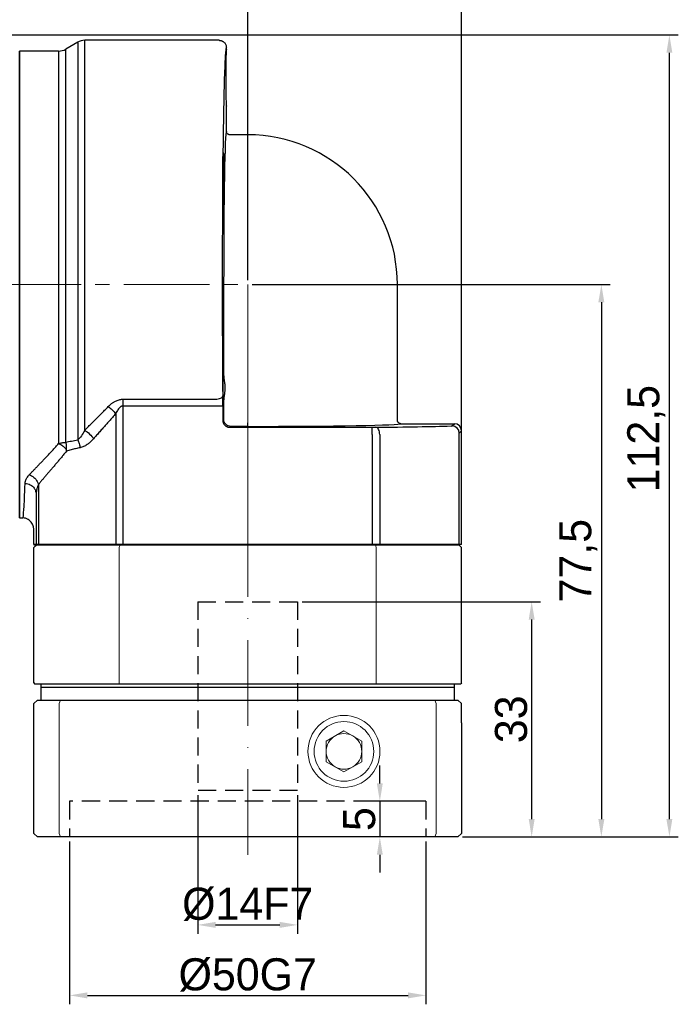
# Model space of a CAD drawing. Header units: millimetres. Extents: x 1379 to 1834, y 1015 to 1337.
# Tile 8 of 10: x 1637 to 1729, y 1122 to 1260. Entities that reach past the tile are written whole.
import ezdxf

# ---------------------------------------------------------------- set-up
doc = ezdxf.new("R2010")
doc.units = ezdxf.units.MM
doc.header["$PDSIZE"] = -5
for name, pattern in [('ACAD_ISO10W100', [18, 12, -3, 0, -3]), ('DASHED', [19.05, 12.7, -6.35]), ('点画线', [18, 12, -2, 2, -2])]:
    doc.linetypes.add(name, pattern=pattern)
doc.layers.get('0').update_dxf_attribs({"lineweight": 18})
doc.layers.get('Defpoints').update_dxf_attribs({"lineweight": 18})
for name, color, linetype, lineweight in [('4虚线层', 6, 'DASHED', 35), ('7中心线层', 7, '点画线', 18), ('中心线层', 7, 'ACAD_ISO10W100', 20), ('尺寸线', 7, 'Continuous', 18), ('尺寸线层', 3, 'Continuous', 18), ('标注线', 7, 'Continuous', 20), ('粗实线', 7, 'Continuous', 50)]:
    doc.layers.add(name, color=color, linetype=linetype, lineweight=lineweight)
doc.styles.add('工程字', font='txt')
doc.dimstyles.new('ISO-25', dxfattribs={"dimtxt": 4.5, "dimasz": 1, "dimexe": 1.25, "dimexo": 0.625, "dimtad": 1, "dimtxsty": '工程字', "dimcen": 2.5, "dimdle": 2, "dimadec": 0, "dimazin": 0, "dimtfac": 1, "dimtmove": 0, "dimatfit": 3, "dimfxl": 1, "dimarcsym": 0})
doc.dimstyles.new('副本 ISO-25', dxfattribs={"dimtxt": 4.5, "dimasz": 2.5, "dimexe": 1.25, "dimexo": 0.625, "dimtad": 1, "dimtxsty": '工程字', "dimcen": 2.5, "dimdle": 5, "dimadec": 0, "dimazin": 0, "dimtfac": 1, "dimtmove": 0, "dimatfit": 3, "dimfxl": 1, "dimtolj": 1, "dimarcsym": 0})

# ---------------------------------------------------------------- blocks, each defined once
blk = doc.blocks.new('*X2')
at = {"layer": 'Defpoints', "color": 0, "lineweight": -2}
for p in [(1595.8, 1258.02), (1727.97, 1258.02), (1698.3, 1145.52)]:
    blk.add_point(p, dxfattribs=at)
at = {"layer": '尺寸线层', "color": 0, "lineweight": -2}
for p, q in [((1596.43, 1258.02), (1729.22, 1258.02)), ((1727.97, 1148.02), (1727.97, 1255.52)), ((1698.93, 1145.52), (1729.22, 1145.52))]:
    blk.add_line(p, q, dxfattribs=at)
for points in [[(1728.38, 1255.52), (1727.55, 1255.52), (1727.97, 1258.02)], [(1727.55, 1148.02), (1728.38, 1148.02), (1727.97, 1145.52)]]:
    blk.add_solid(points, dxfattribs=at)
at = {"layer": '尺寸线层', "color": 0, "insert": (1724.72, 1201.39), "char_height": 4.5, "attachment_point": 5, "rotation": 90, "style": '工程字'}
blk.add_mtext('\\A1;112,5', dxfattribs=at)
blk = doc.blocks.new('*X3')
at = {"layer": 'Defpoints', "color": 0, "lineweight": -2}
for p in [(1545.8, 1283.57), (1545.8, 1230.22), (1698.8, 1201.95)]:
    blk.add_point(p, dxfattribs=at)
at = {"layer": '尺寸线层', "color": 0, "lineweight": -2}
for p, q in [((1545.8, 1230.84), (1545.8, 1284.82)), ((1698.8, 1202.57), (1698.8, 1284.82)), ((1696.3, 1283.57), (1548.3, 1283.57))]:
    blk.add_line(p, q, dxfattribs=at)
for points in [[(1548.3, 1283.98), (1548.3, 1283.15), (1545.8, 1283.57)], [(1696.3, 1283.15), (1696.3, 1283.98), (1698.8, 1283.57)]]:
    blk.add_solid(points, dxfattribs=at)
at = {"layer": '尺寸线层', "color": 0, "insert": (1622.3, 1286.44), "char_height": 4.5, "attachment_point": 5, "style": '工程字'}
blk.add_mtext('\\A1;153', dxfattribs=at)
blk = doc.blocks.new('*X4')
at = {"layer": 'Defpoints', "color": 0, "lineweight": -2}
for p in [(1643.8, 1145.52), (1693.8, 1145.52), (1693.8, 1123.29)]:
    blk.add_point(p, dxfattribs=at)
at = {"layer": '尺寸线层', "color": 0, "lineweight": -2}
for p, q in [((1643.8, 1144.89), (1643.8, 1122.04)), ((1693.8, 1144.89), (1693.8, 1122.04)), ((1646.3, 1123.29), (1691.3, 1123.29))]:
    blk.add_line(p, q, dxfattribs=at)
for points in [[(1646.3, 1123.71), (1646.3, 1122.87), (1643.8, 1123.29)], [(1691.3, 1122.87), (1691.3, 1123.71), (1693.8, 1123.29)]]:
    blk.add_solid(points, dxfattribs=at)
at = {"layer": '尺寸线层', "color": 0, "insert": (1668.8, 1126.16), "char_height": 4.5, "attachment_point": 5, "style": '工程字'}
blk.add_mtext('\\A1;%%C50G7', dxfattribs=at)
blk = doc.blocks.new('*X6')
at = {"layer": 'Defpoints', "color": 0, "lineweight": -2}
for p in [(1668.8, 1223.02), (1698.3, 1145.52), (1718.42, 1145.52)]:
    blk.add_point(p, dxfattribs=at)
at = {"layer": '尺寸线层', "color": 0, "lineweight": -2}
for p, q in [((1669.43, 1223.02), (1719.67, 1223.02)), ((1718.42, 1220.52), (1718.42, 1148.02)), ((1698.93, 1145.52), (1719.67, 1145.52))]:
    blk.add_line(p, q, dxfattribs=at)
for points in [[(1718.84, 1220.52), (1718, 1220.52), (1718.42, 1223.02)], [(1718, 1148.02), (1718.84, 1148.02), (1718.42, 1145.52)]]:
    blk.add_solid(points, dxfattribs=at)
at = {"layer": '尺寸线层', "color": 0, "insert": (1715.17, 1184.27), "char_height": 4.5, "attachment_point": 5, "rotation": 90, "style": '工程字'}
blk.add_mtext('\\A1;77,5', dxfattribs=at)
blk = doc.blocks.new('*X7')
at = {"layer": 'Defpoints', "color": 0, "lineweight": -2}
for p in [(1643.8, 1145.52), (1693.8, 1145.52), (1693.8, 1123.29)]:
    blk.add_point(p, dxfattribs=at)
at = {"layer": '尺寸线层', "color": 0, "lineweight": -2}
for p, q in [((1643.8, 1144.89), (1643.8, 1122.04)), ((1693.8, 1144.89), (1693.8, 1122.04)), ((1646.3, 1123.29), (1691.3, 1123.29))]:
    blk.add_line(p, q, dxfattribs=at)
for points in [[(1646.3, 1123.71), (1646.3, 1122.87), (1643.8, 1123.29)], [(1691.3, 1122.87), (1691.3, 1123.71), (1693.8, 1123.29)]]:
    blk.add_solid(points, dxfattribs=at)
at = {"layer": '尺寸线层', "color": 0, "insert": (1668.8, 1126.16), "char_height": 4.5, "attachment_point": 5, "style": '工程字'}
blk.add_mtext('\\A1;%%C50G7', dxfattribs=at)
blk = doc.blocks.new('*X8')
at = {"layer": 'Defpoints', "color": 0, "lineweight": -2}
for p in [(1661.8, 1152.02), (1675.8, 1152.02), (1675.8, 1133.18)]:
    blk.add_point(p, dxfattribs=at)
at = {"layer": '尺寸线层', "color": 0, "lineweight": -2}
for p, q in [((1661.8, 1151.39), (1661.8, 1131.93)), ((1675.8, 1151.39), (1675.8, 1131.93)), ((1664.3, 1133.18), (1673.3, 1133.18))]:
    blk.add_line(p, q, dxfattribs=at)
for points in [[(1664.3, 1133.6), (1664.3, 1132.76), (1661.8, 1133.18)], [(1673.3, 1132.76), (1673.3, 1133.6), (1675.8, 1133.18)]]:
    blk.add_solid(points, dxfattribs=at)
at = {"layer": '尺寸线层', "color": 0, "insert": (1668.8, 1136.06), "char_height": 4.5, "attachment_point": 5, "style": '工程字'}
blk.add_mtext('\\A1;%%C14F7', dxfattribs=at)
blk = doc.blocks.new('*X9')
at = {"layer": 'Defpoints', "color": 0, "lineweight": -2}
for p in [(1675.8, 1178.52), (1698.3, 1145.52), (1708.64, 1145.52)]:
    blk.add_point(p, dxfattribs=at)
at = {"layer": '尺寸线层', "color": 0, "lineweight": -2}
for p, q in [((1676.43, 1178.52), (1709.89, 1178.52)), ((1708.64, 1176.02), (1708.64, 1148.02)), ((1698.93, 1145.52), (1709.89, 1145.52))]:
    blk.add_line(p, q, dxfattribs=at)
for points in [[(1709.06, 1176.02), (1708.23, 1176.02), (1708.64, 1178.52)], [(1708.23, 1148.02), (1709.06, 1148.02), (1708.64, 1145.52)]]:
    blk.add_solid(points, dxfattribs=at)
at = {"layer": '尺寸线层', "color": 0, "insert": (1705.77, 1162.02), "char_height": 4.5, "attachment_point": 5, "rotation": 90, "style": '工程字'}
blk.add_mtext('\\A1;33', dxfattribs=at)
blk = doc.blocks.new('*X10')
at = {"layer": 'Defpoints', "color": 0, "lineweight": -2}
for p in [(1693.8, 1150.52), (1687.34, 1145.52), (1693.8, 1145.52)]:
    blk.add_point(p, dxfattribs=at)
at = {"layer": '尺寸线层', "color": 0, "lineweight": -2}
for p, q in [((1687.34, 1153.02), (1687.34, 1155.52)), ((1693.18, 1150.52), (1686.09, 1150.52)), ((1687.34, 1150.52), (1687.34, 1145.52)), ((1693.18, 1145.52), (1686.09, 1145.52)), ((1687.34, 1143.02), (1687.34, 1140.52))]:
    blk.add_line(p, q, dxfattribs=at)
for points in [[(1686.92, 1153.02), (1687.75, 1153.02), (1687.34, 1150.52)], [(1687.75, 1143.02), (1686.92, 1143.02), (1687.34, 1145.52)]]:
    blk.add_solid(points, dxfattribs=at)
at = {"layer": '尺寸线层', "color": 0, "insert": (1684.46, 1148.02), "char_height": 4.5, "attachment_point": 5, "rotation": 90, "style": '工程字'}
blk.add_mtext('\\A1;5', dxfattribs=at)
blk = doc.blocks.new('*X23')
at = {"layer": 'Defpoints', "color": 0, "lineweight": -2}
for p in [(1668.8, 1274.99), (1580.8, 1257.62), (1668.8, 1223.02)]:
    blk.add_point(p, dxfattribs=at)
at = {"layer": '尺寸线层', "color": 0, "linetype": 'ByBlock', "lineweight": -2}
for p, q in [((1580.8, 1258.24), (1580.8, 1276.24)), ((1584.3, 1274.99), (1665.3, 1274.99)), ((1668.8, 1223.64), (1668.8, 1276.24))]:
    blk.add_line(p, q, dxfattribs=at)
at = {"layer": '尺寸线层', "color": 0, "lineweight": -2}
for points in [[(1584.3, 1275.57), (1584.3, 1274.4), (1580.8, 1274.99)], [(1665.3, 1274.4), (1665.3, 1275.57), (1668.8, 1274.99)]]:
    blk.add_solid(points, dxfattribs=at)
at = {"layer": '尺寸线层', "color": 0, "insert": (1624.8, 1278.44), "char_height": 4.5, "attachment_point": 5, "style": '工程字'}
blk.add_mtext('\\A1;88', dxfattribs=at)
blk = doc.blocks.new('D64')
at = {"linetype": 'Continuous', "lineweight": 30}
for p, q in [((25.36, 62.28), (6.49, 62.28)), ((5.5, 62.01), (3.83, 61.04)), ((2.83, 60.78), (-2.64, 60.78)), ((-2.64, 28.03), (-2.64, 60.78)), ((26.36, 49.53), (26.36, 53.03)), ((29.36, 49.03), (26.86, 49.03)), ((-2.64, -4.72), (-2.64, 28.03)), ((50.36, 9), (50.36, 28.03)), ((50.86, 8.5), (58.36, 8.5)), ((59.36, -8.47), (59.36, 7.5)), ((-2.64, -4.72), (-2.2, -4.72)), ((-0.64, -8.47), (-0.64, -6.47)), ((-0.32, -8.47), (-0.64, -8.47)), ((0, -8.47), (-0.32, -8.47)), ((10.84, -8.47), (0, -8.47)), ((11.9, -8.47), (10.84, -8.47)), ((46.83, -8.47), (11.9, -8.47)), ((47.88, -8.47), (46.83, -8.47)), ((58.73, -8.47), (47.88, -8.47)), ((59.05, -8.47), (58.73, -8.47)), ((59.36, -8.47), (59.05, -8.47))]:
    blk.add_line(p, q, dxfattribs=at)
at = {"linetype": 'Continuous', "lineweight": 25}
for p, q in [((6.49, 7.58), (6.49, 62.28)), ((26.36, 61.03), (26.36, 61.28)), ((2.83, 60.78), (2.83, 5.7)), ((25.99, 15.22), (25.99, 28.03)), ((11.9, 11.93), (24.85, 11.93)), ((11.9, 11), (11.9, 11.93)), ((25.99, 9.12), (25.99, 11.83)), ((10.84, 9.91), (10.84, -8.47)), ((11.9, 11), (24.86, 11)), ((11.9, -8.47), (11.9, 11)), ((24.86, 11), (25.86, 11)), ((25.86, 11), (25.86, 8.99)), ((25.86, 8.99), (25.99, 9.12)), ((29.36, 8.12), (29.36, 8.62)), ((58.05, 8.18), (58.36, 8.5)), ((26.99, 8.12), (26.86, 7.99)), ((26.86, 7.99), (46.83, 7.99)), ((29.36, 8.12), (26.99, 8.12)), ((46.83, 6.99), (46.83, 7.99)), ((46.83, 6.99), (46.83, -8.47)), ((47.88, 6.99), (47.88, -8.47)), ((59.36, 7.5), (59.05, 7.18)), ((59.05, -1.12), (59.05, 7.18)), ((0, 0), (0, -8.47)), ((59.05, -8.47), (59.05, -1.12)), ((-0.32, -1.39), (-0.32, -8.47))]:
    blk.add_line(p, q, dxfattribs=at)
at = {"linetype": 'Continuous', "lineweight": 25, "flags": 128}
for points in [[(24.85, 11.93), (25.04, 11.94), (25.23, 11.97), (25.4, 12.01), (25.55, 12.07), (25.68, 12.14), (25.77, 12.22), (25.83, 12.31), (25.85, 12.4)], [(47.88, 6.99), (47.87, 7.19), (47.84, 7.37), (47.79, 7.54), (47.73, 7.7), (47.65, 7.82), (47.56, 7.91), (47.46, 7.97), (47.35, 7.99)]]:
    blk.add_lwpolyline(points, dxfattribs=at)
at = {"linetype": 'Continuous', "lineweight": 30}
for centre, radius, start, end in [((6.49, 60.29), 1.99, 90, 120), ((2.83, 62.76), 1.99, 270, 299.9873), ((29.36, 28.03), 21, 0, 90)]:
    blk.add_arc(centre, radius, start, end, dxfattribs=at)
at = {"linetype": 'Continuous', "lineweight": 25}
blk.add_arc((58.05, 7.18), 1, 0.0209, 89.9797, dxfattribs=at)
at = {"linetype": 'Continuous', "lineweight": 30}
for centre, major_axis, ratio, start_param, end_param in [((26.36, 57.03), (0, 4), 0.017455, 0, 3.141593), ((58.36, 7.5), (0.707, 0.707), 0.999695, 5.497939, 7.068431)]:
    blk.add_ellipse(centre, major_axis=major_axis, ratio=ratio, start_param=start_param, end_param=end_param, dxfattribs=at)
at = {"linetype": 'Continuous', "lineweight": 25}
for centre, major_axis, start_param, end_param in [((26.36, 28.03), (0, 21.5), 0.000406, 1.570796), ((25.93, 13.53), (0, 4), 5.149766, 10.558197), ((25.81, 11), (0, 2.99), 4.712389, 5.201566), ((29.36, 8.5), (21.5, 0), 4.712389, 6.282779), ((46.83, 8.01), (0.988, 0), 4.712389, 5.269966), ((29.36, 8.5), (34, 0), 5.269966, 5.707865), ((57.06, 8.18), (0.988, 0), 5.706902, 6.266003)]:
    blk.add_ellipse(centre, major_axis=major_axis, ratio=0.017455, start_param=start_param, end_param=end_param, dxfattribs=at)
blk.add_ellipse((25.93, 42.53), major_axis=(0, 4), ratio=0.017455, dxfattribs=at)
at = {"linetype": 'Continuous', "lineweight": 30}
for points, knots in [([(25.36, 62.28), (25.4, 62.27), (25.47, 62.27), (25.57, 62.26), (25.68, 62.23), (25.79, 62.18), (25.89, 62.13), (25.98, 62.06), (26.09, 61.97), (26.2, 61.84), (26.29, 61.67), (26.35, 61.48), (26.36, 61.34), (26.36, 61.28)], [0, 0, 0, 0, 0.065607, 0.133699, 0.204011, 0.276206, 0.349882, 0.42458, 0.499802, 0.61623, 0.740498, 0.8696, 1, 1, 1, 1]), ([(26.86, 49.03), (26.84, 49.03), (26.79, 49.03), (26.73, 49.04), (26.67, 49.06), (26.62, 49.09), (26.58, 49.11), (26.55, 49.13), (26.53, 49.15), (26.52, 49.16), (26.48, 49.2), (26.42, 49.28), (26.37, 49.4), (26.37, 49.48), (26.36, 49.53)], [0, 0, 0, 0, 0.093918, 0.181291, 0.260181, 0.329119, 0.387102, 0.43352, 0.46805, 0.490553, 0.500987, 0.673892, 0.841975, 1, 1, 1, 1]), ([(50.86, 8.5), (50.84, 8.5), (50.8, 8.5), (50.74, 8.51), (50.68, 8.53), (50.62, 8.56), (50.56, 8.6), (50.5, 8.65), (50.4, 8.77), (50.38, 8.9), (50.36, 9)], [0, 0, 0, 0, 0.077913, 0.1589, 0.242459, 0.327974, 0.414729, 0.501941, 0.643652, 1, 1, 1, 1]), ([(-0.91, -5.46), (-1.04, -5.24), (-1.23, -5.05), (-1.69, -4.79), (-1.95, -4.72), (-2.2, -4.72)], [0, 0, 0, 0, 0.5, 0.5, 1, 1, 1, 1]), ([(-0.64, -6.47), (-0.64, -6.31), (-0.66, -6.14), (-0.75, -5.79), (-0.82, -5.62), (-0.91, -5.46)], [0, 0, 0, 0, 0.5, 0.5, 1, 1, 1, 1])]:
    blk.add_open_spline(points, degree=3, knots=knots, dxfattribs=at)
at = {"linetype": 'Continuous', "lineweight": 25}
for points, knots in [([(3.83, 5.89), (3.83, 8.24), (3.83, 10.9), (3.83, 16.62), (3.83, 19.68), (3.83, 25.95), (3.83, 29.15), (3.83, 35.44), (3.83, 38.53), (3.83, 44.33), (3.83, 47.04), (3.83, 51.87), (3.83, 53.98), (3.83, 57.44), (3.83, 58.78), (3.83, 60.58), (3.83, 61.04), (3.83, 61.04)], [0, 0, 0, 0, 0.125, 0.125, 0.25, 0.25, 0.375, 0.375, 0.5, 0.5, 0.625, 0.625, 0.75, 0.75, 0.875, 0.875, 1, 1, 1, 1]), ([(5.5, 62.01), (5.5, 62.01), (5.5, 62.01), (5.5, 61.99), (5.5, 61.97), (5.5, 61.93), (5.5, 61.89), (5.5, 61.83), (5.5, 61.77), (5.5, 61.69), (5.5, 61.61), (5.5, 61.51), (5.5, 61.41), (5.5, 61.29), (5.5, 61.17), (5.5, 61.03), (5.5, 60.89), (5.5, 60.74), (5.5, 60.57), (5.5, 60.4), (5.5, 60.22), (5.5, 60.03), (5.5, 59.82), (5.5, 59.61), (5.5, 59.39), (5.5, 59.16), (5.5, 58.93), (5.5, 58.68), (5.5, 58.42), (5.5, 58.16), (5.5, 57.88), (5.5, 57.6), (5.5, 57.31), (5.5, 57.01), (5.5, 56.7), (5.5, 56.38), (5.5, 56.05), (5.5, 55.72), (5.5, 55.38), (5.5, 55.03), (5.5, 54.67), (5.5, 54.3), (5.5, 53.93), (5.5, 53.54), (5.5, 53.16), (5.5, 52.76), (5.5, 52.35), (5.5, 51.94), (5.5, 51.53), (5.5, 51.1), (5.5, 50.67), (5.5, 50.23), (5.5, 49.78), (5.5, 49.33), (5.5, 48.88), (5.5, 48.41), (5.5, 47.94), (5.5, 47.47), (5.5, 46.98), (5.5, 46.5), (5.5, 46), (5.5, 45.51), (5.5, 45), (5.5, 44.49), (5.5, 43.98), (5.5, 43.46), (5.5, 42.94), (5.5, 42.26), (5.5, 41.41), (5.5, 40.39), (5.5, 39.36), (5.5, 38.32), (5.5, 37.26), (5.5, 36.2), (5.5, 35.13), (5.5, 34.05), (5.5, 32.96), (5.5, 31.87), (5.5, 30.77), (5.5, 29.67), (5.5, 28.57), (5.5, 27.47), (5.5, 26.37), (5.5, 25.27), (5.5, 24.18), (5.5, 23.09), (5.5, 22), (5.5, 20.92), (5.5, 19.85), (5.5, 18.78), (5.5, 17.73), (5.5, 16.69), (5.5, 15.65), (5.5, 14.63), (5.5, 13.63), (5.5, 12.64), (5.5, 11.67), (5.5, 10.71), (5.5, 9.77), (5.5, 8.85), (5.5, 7.96), (5.5, 7.08), (5.5, 6.51), (5.5, 6.23)], [0, 0, 0, 0, 0.007576, 0.015152, 0.022728, 0.030304, 0.037879, 0.045455, 0.053031, 0.060607, 0.068183, 0.075759, 0.083335, 0.090911, 0.098486, 0.106062, 0.113638, 0.121214, 0.12879, 0.136366, 0.143942, 0.151518, 0.159093, 0.166669, 0.174245, 0.181821, 0.189397, 0.196973, 0.204549, 0.212125, 0.2197, 0.227276, 0.234852, 0.242428, 0.250004, 0.25758, 0.265156, 0.272732, 0.280307, 0.287883, 0.295459, 0.303035, 0.310611, 0.318187, 0.325763, 0.333339, 0.340914, 0.34849, 0.356066, 0.363642, 0.371218, 0.378794, 0.38637, 0.393946, 0.401521, 0.409097, 0.416673, 0.424249, 0.431825, 0.439401, 0.446977, 0.454553, 0.462128, 0.469704, 0.47728, 0.484856, 0.492432, 0.500008, 0.514293, 0.528579, 0.542864, 0.55715, 0.571435, 0.585721, 0.600006, 0.614292, 0.628577, 0.642863, 0.657148, 0.671434, 0.685719, 0.700005, 0.71429, 0.728576, 0.742861, 0.757147, 0.771432, 0.785718, 0.800003, 0.814289, 0.828574, 0.84286, 0.857145, 0.871431, 0.885716, 0.900002, 0.914287, 0.928573, 0.942858, 0.957144, 0.971429, 0.985715, 1, 1, 1, 1]), ([(26.36, 61.28), (26.36, 61.28), (26.35, 61.27), (26.35, 61.26), (26.34, 61.24), (26.33, 61.21), (26.32, 61.17), (26.31, 61.12), (26.3, 61.07), (26.28, 60.94), (26.25, 60.68), (26.22, 60.21), (26.18, 59.59), (26.13, 58.61), (26.08, 57.05), (26.01, 54.7), (25.96, 51.91), (25.91, 48.73), (25.87, 45.2), (25.83, 41.39), (25.81, 37.35), (25.79, 33.16), (25.78, 28.89), (25.78, 25.32), (25.79, 22.49), (25.8, 20.39), (25.81, 18.32), (25.82, 16.63), (25.83, 15.3), (25.84, 14.32), (25.84, 13.35), (25.85, 12.72), (25.85, 12.4)], [0, 0, 0, 0, 0.007823, 0.01564, 0.023454, 0.031265, 0.039077, 0.046892, 0.05471, 0.062535, 0.093793, 0.125059, 0.156317, 0.187583, 0.250074, 0.312564, 0.375052, 0.437539, 0.500025, 0.56251, 0.624994, 0.687477, 0.74996, 0.812443, 0.843697, 0.874959, 0.906213, 0.937475, 0.953113, 0.968735, 0.984359, 1, 1, 1, 1]), ([(25.99, 15.22), (25.99, 15.18), (25.99, 15.09), (26, 14.96), (26.02, 14.82), (26.04, 14.68), (26.06, 14.54), (26.1, 14.29), (26.15, 13.95), (26.18, 13.52), (26.15, 13.09), (26.09, 12.71), (26.04, 12.37), (26, 12.1), (25.99, 11.92), (25.99, 11.83)], [0, 0, 0, 0, 0.040755, 0.081897, 0.123461, 0.165483, 0.207997, 0.251035, 0.383966, 0.501369, 0.618401, 0.750462, 0.835256, 0.918346, 1, 1, 1, 1]), ([(9.79, 10.9), (9.84, 10.95), (9.93, 11.05), (10.09, 11.18), (10.24, 11.31), (10.39, 11.42), (10.55, 11.52), (10.73, 11.63), (10.94, 11.73), (11.18, 11.82), (11.42, 11.88), (11.66, 11.92), (11.82, 11.93), (11.9, 11.93)], [0, 0, 0, 0, 0.089644, 0.176213, 0.259904, 0.340931, 0.419533, 0.495971, 0.603505, 0.706475, 0.806024, 0.903416, 1, 1, 1, 1]), ([(6.49, 7.58), (6.64, 7.72), (6.92, 8.01), (7.36, 8.45), (7.82, 8.9), (8.29, 9.38), (8.78, 9.87), (9.28, 10.38), (9.62, 10.73), (9.79, 10.9)], [0, 0, 0, 0, 0.130778, 0.265579, 0.404405, 0.547258, 0.69414, 0.845054, 1, 1, 1, 1]), ([(10.84, 9.91), (10.69, 9.73), (10.39, 9.39), (9.93, 8.87), (9.48, 8.37), (9.04, 7.86), (8.6, 7.37), (8.16, 6.88), (7.87, 6.55), (7.72, 6.39)], [0, 0, 0, 0, 0.144654, 0.288698, 0.432138, 0.574981, 0.717234, 0.858905, 1, 1, 1, 1]), ([(9.79, 10.9), (9.98, 10.77), (10.17, 10.61), (10.54, 10.27), (10.7, 10.09), (10.84, 9.91)], [0, 0, 0, 0, 0.5, 0.5, 1, 1, 1, 1]), ([(11.9, 11), (11.88, 11), (11.83, 11), (11.77, 10.98), (11.7, 10.96), (11.63, 10.93), (11.57, 10.89), (11.5, 10.85), (11.43, 10.79), (11.37, 10.73), (11.27, 10.62), (11.14, 10.45), (10.98, 10.2), (10.89, 10.01), (10.84, 9.91)], [0, 0, 0, 0, 0.040766, 0.082342, 0.125323, 0.170248, 0.217591, 0.267757, 0.321087, 0.377865, 0.438325, 0.59803, 0.784876, 1, 1, 1, 1]), ([(25.86, 8.99), (25.86, 8.96), (25.86, 8.89), (25.88, 8.8), (25.9, 8.7), (25.93, 8.61), (25.97, 8.52), (26.02, 8.43), (26.08, 8.36), (26.15, 8.28), (26.22, 8.22), (26.3, 8.16), (26.39, 8.11), (26.47, 8.07), (26.57, 8.03), (26.66, 8.01), (26.76, 7.99), (26.82, 7.99), (26.86, 7.99)], [0, 0, 0, 0, 0.062521, 0.125033, 0.187539, 0.250038, 0.312533, 0.375024, 0.437512, 0.5, 0.562488, 0.624976, 0.687467, 0.749962, 0.812461, 0.874967, 0.937479, 1, 1, 1, 1]), ([(26.99, 8.12), (26.73, 8.12), (26.47, 8.23), (26.1, 8.6), (25.99, 8.86), (25.99, 9.12)], [0, 0, 0, 0, 0.5, 0.5, 1, 1, 1, 1]), ([(6.49, 7.58), (6.72, 7.44), (6.96, 7.26), (7.39, 6.84), (7.58, 6.61), (7.72, 6.39)], [0, 0, 0, 0, 0.5, 0.5, 1, 1, 1, 1]), ([(-1.29, 1.32), (-1.2, 1.42), (-1.01, 1.62), (-0.71, 1.93), (-0.4, 2.26), (-0.08, 2.59), (0.25, 2.94), (0.59, 3.3), (0.94, 3.67), (1.3, 4.05), (1.67, 4.45), (2.05, 4.85), (2.43, 5.27), (2.7, 5.56), (2.83, 5.7)], [0, 0, 0, 0, 0.075346, 0.152128, 0.230351, 0.31002, 0.391142, 0.473719, 0.557757, 0.64326, 0.730232, 0.818677, 0.908599, 1, 1, 1, 1]), ([(2.83, 5.7), (2.87, 5.72), (2.96, 5.74), (3.1, 5.78), (3.26, 5.82), (3.44, 5.85), (3.63, 5.88), (3.76, 5.88), (3.83, 5.89)], [0, 0, 0, 0, 0.114429, 0.249717, 0.405886, 0.582962, 0.780983, 1, 1, 1, 1]), ([(2.83, 5.7), (2.87, 5.69), (2.94, 5.66), (3.03, 5.61), (3.12, 5.56), (3.2, 5.52), (3.27, 5.47), (3.33, 5.43), (3.38, 5.39), (3.47, 5.32), (3.6, 5.21), (3.76, 5.05), (3.84, 4.94), (3.88, 4.88)], [0, 0, 0, 0, 0.087363, 0.168399, 0.242661, 0.30982, 0.36965, 0.42201, 0.466822, 0.504056, 0.673059, 0.83898, 1, 1, 1, 1]), ([(3.83, 5.89), (3.96, 5.92), (4.23, 5.98), (4.65, 6.07), (5.07, 6.15), (5.36, 6.2), (5.5, 6.23)], [0, 0, 0, 0, 0.251554, 0.502005, 0.751451, 1, 1, 1, 1]), ([(3.83, 5.89), (3.86, 5.74), (3.88, 5.58), (3.9, 5.24), (3.9, 5.06), (3.88, 4.88)], [0, 0, 0, 0, 0.5, 0.5, 1, 1, 1, 1]), ([(5.5, 6.23), (5.59, 6.07), (5.67, 5.89), (5.78, 5.51), (5.82, 5.31), (5.84, 5.12)], [0, 0, 0, 0, 0.5, 0.5, 1, 1, 1, 1]), ([(7.72, 6.39), (7.66, 6.33), (7.55, 6.2), (7.34, 5.99), (7.15, 5.82), (6.97, 5.68), (6.8, 5.55), (6.59, 5.41), (6.34, 5.28), (6.09, 5.18), (5.92, 5.14), (5.84, 5.12)], [0, 0, 0, 0, 0.107061, 0.210621, 0.356254, 0.427351, 0.502144, 0.633578, 0.759733, 0.881532, 1, 1, 1, 1]), ([(3.93, 4.63), (3.81, 4.49), (3.57, 4.2), (3.22, 3.78), (2.87, 3.36), (2.53, 2.96), (2.19, 2.56), (1.86, 2.17), (1.53, 1.79), (1.21, 1.41), (0.9, 1.05), (0.59, 0.69), (0.29, 0.34), (0.1, 0.11), (0, 0)], [0, 0, 0, 0, 0.086438, 0.172282, 0.25754, 0.342222, 0.426334, 0.509888, 0.592892, 0.675356, 0.757288, 0.8387, 0.9196, 1, 1, 1, 1]), ([(3.87, 4.86), (3.86, 4.85), (3.85, 4.83), (3.83, 4.82), (3.83, 4.81)], [0, 0, 0, 0, 0.481774, 1, 1, 1, 1]), ([(5.84, 5.12), (5.74, 5.1), (5.53, 5.06), (5.21, 4.99), (4.89, 4.91), (4.57, 4.82), (4.25, 4.73), (4.04, 4.67), (3.93, 4.63)], [0, 0, 0, 0, 0.157533, 0.31869, 0.483494, 0.651967, 0.824129, 1, 1, 1, 1]), ([(-2.2, -4.72), (-2.15, -4.72), (-2.09, -4.31), (-1.99, -2.68), (-1.94, -1.47), (-1.89, 0.1)], [0, 0, 0, 0, 0.5, 0.5, 1, 1, 1, 1]), ([(-1.89, 0.1), (-1.88, 0.13), (-1.88, 0.2), (-1.86, 0.3), (-1.84, 0.4), (-1.81, 0.5), (-1.77, 0.61), (-1.71, 0.74), (-1.62, 0.92), (-1.47, 1.12), (-1.35, 1.25), (-1.29, 1.32)], [0, 0, 0, 0, 0.083134, 0.166095, 0.249025, 0.332062, 0.415344, 0.499011, 0.66651, 0.833133, 1, 1, 1, 1]), ([(-1.89, 0.1), (-1.64, 0.1), (-1.38, 0.04), (-0.92, -0.18), (-0.73, -0.35), (-0.61, -0.53)], [0, 0, 0, 0, 0.5, 0.5, 1, 1, 1, 1]), ([(-1.29, 1.32), (-1.08, 1.25), (-0.85, 1.13), (-0.45, 0.8), (-0.28, 0.6), (-0.17, 0.39)], [0, 0, 0, 0, 0.5, 0.5, 1, 1, 1, 1]), ([(0, 0), (-0.02, -0.05), (-0.06, -0.14), (-0.12, -0.31), (-0.18, -0.49), (-0.25, -0.72), (-0.29, -0.97), (-0.32, -1.21), (-0.32, -1.34), (-0.32, -1.39)], [0, 0, 0, 0, 0.099781, 0.215979, 0.348602, 0.497652, 0.715043, 0.882495, 1, 1, 1, 1]), ([(-0.61, -0.53), (-0.51, -0.67), (-0.44, -0.81), (-0.35, -1.11), (-0.32, -1.25), (-0.32, -1.39)], [0, 0, 0, 0, 0.5, 0.5, 1, 1, 1, 1])]:
    blk.add_open_spline(points, degree=3, knots=knots, dxfattribs=at)
for points in [[(6.49, 7.58), (6.2, 6.99), (5.87, 6.48), (5.5, 6.23)], [(3.88, 4.88), (3.88, 4.88), (3.87, 4.87), (3.87, 4.86)], [(3.88, 4.88), (3.9, 4.8), (3.92, 4.72), (3.93, 4.63)], [(-0.17, 0.39), (-0.1, 0.26), (-0.04, 0.13), (0, 0)]]:
    blk.add_open_spline(points, degree=3, dxfattribs=at)

msp = doc.modelspace()

# ---------------------------------------------------------------- linework, layer by layer
for p, q in [((1636.8043, 1190.2679), (1636.8043, 1194.7043)), ((1682.3043, 1160.4047), (1679.8043, 1158.9613)), ((1684.8043, 1158.9613), (1682.3043, 1160.4047)), ((1679.8043, 1158.9613), (1679.8043, 1156.0746)), ((1684.8043, 1156.0746), (1684.8043, 1158.9613)), ((1679.8043, 1156.0746), (1682.3043, 1154.6312)), ((1682.3043, 1154.6312), (1684.8043, 1156.0746))]:
    msp.add_line(p, q)
for radius, start, end in [(5.05, 90, 270), (4.188, 90, 270), (5.05, 270, 90), (4.188, 270, 90), (2.5, 120, 180), (2.5, 90, 120), (2.5, 60, 90), (2.5, 0, 60), (2.5, 180, 240), (2.5, 300, 360), (2.5, 240, 270), (2.5, 270, 300)]:
    msp.add_arc((1682.3043, 1157.5179), radius, start, end)
at = {"layer": '4虚线层', "color": 0, "lineweight": -2, "ltscale": 0.2}
for p, q in [((1661.8043, 1178.5179), (1661.8043, 1152.0179)), ((1661.8043, 1178.5179), (1675.8043, 1178.5179)), ((1675.8043, 1178.5179), (1675.8043, 1152.0179)), ((1675.8043, 1152.0179), (1661.8043, 1152.0179)), ((1693.8043, 1150.5179), (1643.8043, 1150.5179)), ((1643.8043, 1150.5179), (1643.8043, 1145.5179)), ((1693.8043, 1150.5179), (1693.8043, 1145.5179))]:
    msp.add_line(p, q, dxfattribs=at)
at = {"layer": '7中心线层'}
for p in [(1543.4143, 1223.0179), (1668.8043, 1186.5179)]:
    msp.add_line(p, (1668.8043, 1223.0179), dxfattribs=at)
at = {"layer": '中心线层', "color": 0}
msp.add_line((1668.8043, 1143.0179), (1668.8043, 1223.0179), dxfattribs=at)
at = {"layer": '标注线', "color": 0, "lineweight": 0}
for p, q in [((1639.1423, 1186.4558), (1638.8043, 1186.1179)), ((1650.7766, 1186.1179), (1650.8879, 1186.5179)), ((1650.7766, 1167.1179), (1650.7766, 1186.1179)), ((1686.7208, 1186.5179), (1686.8321, 1186.1179)), ((1686.8321, 1186.1179), (1686.8321, 1167.1179)), ((1698.4043, 1186.5179), (1698.8043, 1186.1179)), ((1642.5365, 1164.7179), (1642.3468, 1164.2179)), ((1695.0722, 1164.7179), (1695.2618, 1164.2179)), ((1642.3468, 1164.2179), (1642.3468, 1146.0179)), ((1695.2618, 1164.2179), (1695.2618, 1146.0179)), ((1642.3468, 1146.0179), (1642.5365, 1145.5179)), ((1695.2618, 1146.0179), (1695.0722, 1145.5179))]:
    msp.add_line(p, q, dxfattribs=at)
at = {"layer": '标注线', "color": 1, "lineweight": 0}
for p, q in [((1650.7766, 1167.1179), (1650.8043, 1167.0179)), ((1686.8321, 1167.1179), (1686.8043, 1167.0179))]:
    msp.add_line(p, q, dxfattribs=at)
at = {"layer": '粗实线', "linetype": 'Continuous', "lineweight": 30}
for p, q in [((1636.8043, 1194.7043), (1636.8043, 1255.7679)), ((1639.8043, 1164.7179), (1639.8043, 1167.0179)), ((1697.8043, 1164.7179), (1697.8043, 1167.0179)), ((1639.3043, 1164.7179), (1650.7766, 1164.7179)), ((1638.8043, 1146.0179), (1638.8043, 1164.2179)), ((1698.8043, 1161.5179), (1698.8043, 1164.2179)), ((1698.8043, 1161.5179), (1698.8043, 1146.0179)), ((1638.8043, 1146.0179), (1639.3043, 1145.5179)), ((1698.3043, 1145.5179), (1639.3043, 1145.5179)), ((1698.8043, 1146.0179), (1698.3043, 1145.5179))]:
    msp.add_line(p, q, dxfattribs=at)
at = {"layer": '粗实线', "color": 0, "lineweight": 30}
for p, q in [((1638.8043, 1186.5179), (1639.1074, 1186.5179)), ((1638.8043, 1167.1179), (1638.8043, 1186.1179)), ((1639.1074, 1186.5179), (1650.2816, 1186.5179)), ((1650.2816, 1186.5179), (1651.3401, 1186.5179)), ((1651.3401, 1186.5179), (1686.2686, 1186.5179)), ((1686.2686, 1186.5179), (1687.327, 1186.5179)), ((1687.327, 1186.5179), (1698.5013, 1186.5179)), ((1698.8043, 1167.1179), (1698.8043, 1186.1179)), ((1638.8043, 1167.1179), (1638.9043, 1167.0179)), ((1638.9043, 1167.0179), (1698.7043, 1167.0179)), ((1639.8043, 1166.5179), (1697.8043, 1166.5179)), ((1698.8043, 1167.1179), (1698.7043, 1167.0179)), ((1638.8043, 1164.2179), (1639.3043, 1164.7179)), ((1639.3043, 1164.7179), (1698.3043, 1164.7179)), ((1698.3043, 1164.7179), (1698.8043, 1164.2179)), ((1698.8043, 1164.0179), (1698.8043, 1164.2179))]:
    msp.add_line(p, q, dxfattribs=at)

# ---------------------------------------------------------------- block references
at = {"layer": '尺寸线', "color": 7}
msp.add_blockref('D64', (1639.4401, 1194.9921), dxfattribs=at)

# ---------------------------------------------------------------- dimensions: what is measured, and where the dimension line sits
at = {"layer": '尺寸线层'}
dim = msp.add_linear_dim(base=(1545.8043, 1283.5677), p1=(1698.8043, 1201.947), p2=(1545.8043, 1230.2179), dimstyle='副本 ISO-25', override={"dimsah": 1, "dimtzin": 8}, dxfattribs=at)
dim.commit()
dim.dimension.update_dxf_attribs({"geometry": '*X3', "text_midpoint": (1622.3043, 1283.5677), "dimtype": 160})
at = {"layer": '尺寸线层', "linetype": 'ByBlock'}
dim = msp.add_linear_dim(base=(1668.8043, 1274.9861), p1=(1580.8043, 1257.6179), p2=(1668.8043, 1223.0179), dimstyle='ISO-25', override={"dimasz": 3.5, "dimgap": 1.2, "dimsah": 1, "dimdle": 7, "dimtolj": 1, "dimtzin": 8}, dxfattribs=at)
dim.commit()
dim.dimension.update_dxf_attribs({"geometry": '*X23', "text_midpoint": (1624.8043, 1274.9861), "dimtype": 160})
at = {"layer": '尺寸线层'}
for base, p1, p2, angle, picture, middle in [((1727.9681, 1258.0179), (1698.3043, 1145.5179), (1595.8043, 1258.0179), 90, '*X2', (1727.9681, 1201.3929)), ((1718.4201, 1145.5179), (1668.8043, 1223.0179), (1698.3043, 1145.5179), 90, '*X6', (1718.4201, 1184.2679)), ((1708.6436, 1145.5179), (1675.8043, 1178.5179), (1698.3043, 1145.5179), 270, '*X9', (1708.6436, 1162.0179))]:
    dim = msp.add_linear_dim(base=base, p1=p1, p2=p2, angle=angle, dimstyle='副本 ISO-25', override={"dimsah": 1, "dimtzin": 8}, dxfattribs=at)
    dim.commit()
    dim.dimension.update_dxf_attribs({"geometry": picture, "text_midpoint": middle, "dimtype": 160})
dim = msp.add_linear_dim(base=(1687.3365, 1145.5179), p1=(1693.8043, 1150.5179), p2=(1693.8043, 1145.5179), angle=270, dimstyle='副本 ISO-25', override={"dimsah": 1, "dimtzin": 8}, dxfattribs=at)
dim.commit()
dim.dimension.update_dxf_attribs({"geometry": '*X10', "text_midpoint": (1684.4615, 1148.0179)})
for base, p1, p2, text, picture, middle in [((1675.8043, 1133.1806), (1661.8043, 1152.0179), (1675.8043, 1152.0179), '%%C<>F7', '*X8', (1668.8043, 1133.1806)), ((1693.8043, 1123.2884), (1643.8043, 1145.5179), (1693.8043, 1145.5179), '%%C<>G7', '*X4', (1668.8043, 1123.2884)), ((1693.8043, 1123.2884), (1643.8043, 1145.5179), (1693.8043, 1145.5179), '%%C<>G7', '*X7', (1668.8043, 1123.2884))]:
    dim = msp.add_linear_dim(base=base, p1=p1, p2=p2, angle=180, text=text, dimstyle='副本 ISO-25', override={"dimsah": 1}, dxfattribs=at)
    dim.commit()
    dim.dimension.update_dxf_attribs({"geometry": picture, "text_midpoint": middle, "dimtype": 160})

doc.saveas('drawing.dxf')
